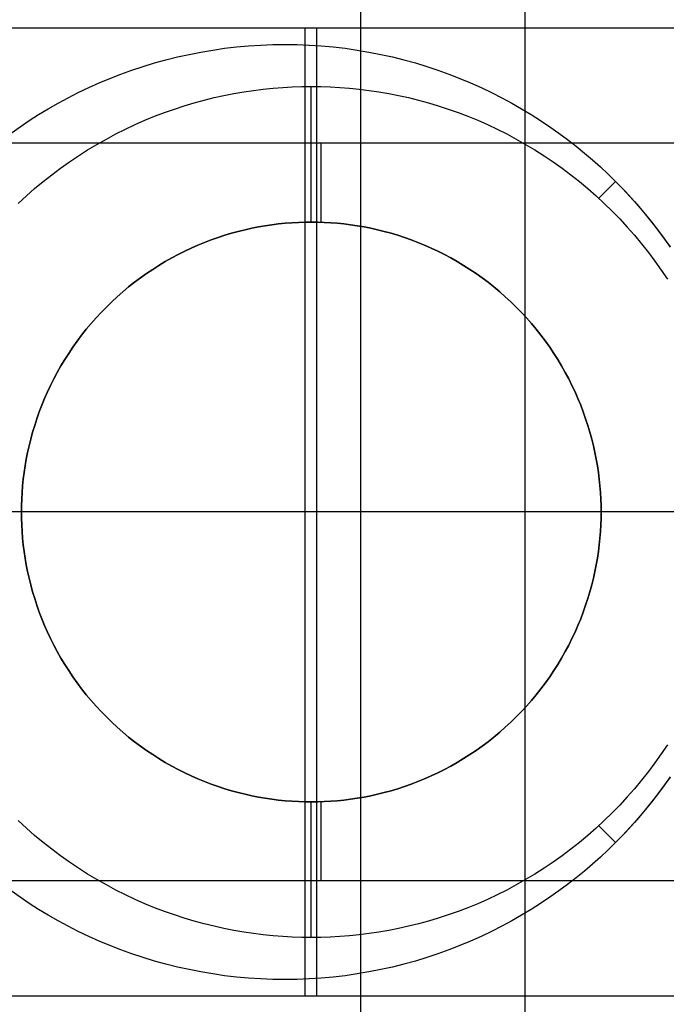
# Model space of a CAD drawing. Header units: millimetres. Extents: x -15 to 7, y 1 to 148.
# Tile 230 of 256: x -2.79 to -0.34, y 81.77 to 85.51. Entities that reach past the tile are written whole.
import ezdxf

# ---------------------------------------------------------------- set-up
doc = ezdxf.new("R2010")
doc.units = ezdxf.units.MM
doc.header["$MEASUREMENT"] = 0
doc.layers.add('Default', color=7, linetype='Continuous', true_color=0x000000)
doc.layers.add('Layer 01', color=7, linetype='Continuous', true_color=0x000000)

msp = doc.modelspace()

# ---------------------------------------------------------------- linework, layer by layer
at = {"layer": 'Default', "color": 7, "true_color": 0xffffff}
for points in [[(-1.4997, 113.8602), (-1.4997, 64.874)], [(-0.8747, 64.8576), (-0.8747, 113.8766)], [(-1.4997, 108.8312), (-1.4997, 61.875)], [(-1.4997, 107.6335), (-1.4997, 71.1007)]]:
    msp.add_lwpolyline(points, dxfattribs=at)
at = {"layer": 'Default', "color": 7, "true_color": 0xffffff, "extrusion": (0, 1, 0)}
msp.add_lwpolyline([(5.3497, -98.5126), (1.4997, -98.4118)], dxfattribs=at)
at = {"layer": 'Layer 01'}
for points in [[(0.2355, 85.4765), (-3.5692, 85.4765)], [(-0.3386, 85.4765), (-3.0832, 85.4765)], [(-1.7109, 85.4765), (-1.7109, 81.8037)], [(-1.6669, 85.4765), (-1.6669, 81.8037)], [(-2.8257, 85.0781), (-2.7916, 85.1021), (-2.7567, 85.1255), (-2.721, 85.1483), (-2.6845, 85.1703), (-2.6472, 85.1916), (-2.6092, 85.2121), (-2.5704, 85.2318), (-2.531, 85.2506), (-2.4909, 85.2685), (-2.4502, 85.2856), (-2.4088, 85.3016), (-2.3669, 85.3168), (-2.3244, 85.3309), (-2.2814, 85.344), (-2.238, 85.356), (-2.1941, 85.367), (-2.1498, 85.3768), (-2.1051, 85.3856), (-2.0601, 85.3932), (-2.0149, 85.3997), (-1.9694, 85.405), (-1.9238, 85.4091), (-1.878, 85.4121), (-1.8321, 85.4139), (-1.7862, 85.4145), (-1.7402, 85.4139), (-1.6944, 85.4121), (-1.6486, 85.4091), (-1.6029, 85.405), (-1.5575, 85.3997), (-1.5122, 85.3932), (-1.4672, 85.3856), (-1.4226, 85.3768), (-1.3783, 85.367), (-1.3344, 85.356), (-1.2909, 85.344), (-1.2479, 85.3309), (-1.2055, 85.3168), (-1.1635, 85.3016), (-1.1222, 85.2856), (-1.0814, 85.2685), (-1.0413, 85.2506), (-1.0019, 85.2318), (-0.9632, 85.2121), (-0.9252, 85.1916), (-0.8879, 85.1703), (-0.8514, 85.1483), (-0.8157, 85.1255), (-0.7807, 85.1021), (-0.7466, 85.0781), (-0.7134, 85.0534), (-0.6809, 85.0282), (-0.6493, 85.0024), (-0.6186, 84.9762), (-0.5887, 84.9495), (-0.5597, 84.9223), (-0.5315, 84.8948), (-0.504, 84.8666), (-0.4768, 84.8376), (-0.4501, 84.8077), (-0.4238, 84.777), (-0.3981, 84.7454), (-0.3728, 84.7129), (-0.3482, 84.6796), (-0.3241, 84.6455)], [(-2.8257, 85.0781), (-2.7916, 85.1021), (-2.7567, 85.1255), (-2.721, 85.1483), (-2.6845, 85.1703), (-2.6472, 85.1916), (-2.6092, 85.2121), (-2.5704, 85.2318), (-2.531, 85.2506), (-2.4909, 85.2685), (-2.4502, 85.2856), (-2.4088, 85.3016), (-2.3669, 85.3168), (-2.3244, 85.3309), (-2.2814, 85.344), (-2.238, 85.356), (-2.1941, 85.367), (-2.1498, 85.3768), (-2.1051, 85.3856), (-2.0601, 85.3932), (-2.0149, 85.3997), (-1.9694, 85.405), (-1.9238, 85.4091), (-1.878, 85.4121), (-1.8321, 85.4139), (-1.7862, 85.4145), (-1.7402, 85.4139), (-1.6944, 85.4121), (-1.6486, 85.4091), (-1.6029, 85.405), (-1.5575, 85.3997), (-1.5122, 85.3932), (-1.4672, 85.3856), (-1.4226, 85.3768), (-1.3783, 85.367), (-1.3344, 85.356), (-1.2909, 85.344), (-1.2479, 85.3309), (-1.2055, 85.3168), (-1.1635, 85.3016), (-1.1222, 85.2856), (-1.0814, 85.2685), (-1.0413, 85.2506), (-1.0019, 85.2318), (-0.9632, 85.2121), (-0.9252, 85.1916), (-0.8879, 85.1703), (-0.8514, 85.1483), (-0.8157, 85.1255), (-0.7807, 85.1021), (-0.7466, 85.0781), (-0.7134, 85.0534), (-0.6809, 85.0282), (-0.6493, 85.0024), (-0.6186, 84.9762), (-0.5887, 84.9495), (-0.5597, 84.9223), (-0.5315, 84.8948), (-0.4949, 84.8571), (-0.459, 84.8178), (-0.4239, 84.7771), (-0.3897, 84.7348), (-0.3565, 84.691), (-0.3243, 84.6458)], [(-2.8257, 85.0781), (-2.7916, 85.1021), (-2.7567, 85.1255), (-2.721, 85.1483), (-2.6845, 85.1703), (-2.6472, 85.1916), (-2.6092, 85.2121), (-2.5704, 85.2318), (-2.531, 85.2506), (-2.4909, 85.2685), (-2.4502, 85.2856), (-2.4088, 85.3016), (-2.3669, 85.3168), (-2.3244, 85.3309), (-2.2814, 85.344), (-2.238, 85.356), (-2.1941, 85.367), (-2.1498, 85.3768), (-2.1051, 85.3856), (-2.0601, 85.3932), (-2.0149, 85.3997), (-1.9694, 85.405), (-1.9238, 85.4091), (-1.878, 85.4121), (-1.8321, 85.4139), (-1.7862, 85.4145), (-1.7402, 85.4139), (-1.6944, 85.4121), (-1.6486, 85.4091), (-1.6029, 85.405), (-1.5575, 85.3997), (-1.5122, 85.3932), (-1.4672, 85.3856), (-1.4226, 85.3768), (-1.3783, 85.367), (-1.3344, 85.356), (-1.2909, 85.344), (-1.2479, 85.3309), (-1.2055, 85.3168), (-1.1635, 85.3016), (-1.1222, 85.2856), (-1.0814, 85.2685), (-1.0413, 85.2506), (-1.0019, 85.2318), (-0.9632, 85.2121), (-0.9252, 85.1916), (-0.8879, 85.1703), (-0.8514, 85.1483), (-0.8157, 85.1255), (-0.7807, 85.1021), (-0.7466, 85.0781), (-0.7134, 85.0534), (-0.6809, 85.0282), (-0.6493, 85.0024), (-0.6186, 84.9762), (-0.5887, 84.9495), (-0.5597, 84.9223), (-0.5315, 84.8948), (-0.504, 84.8666), (-0.4768, 84.8376), (-0.4501, 84.8077), (-0.4238, 84.777), (-0.3981, 84.7454), (-0.3728, 84.7129), (-0.3482, 84.6796), (-0.3241, 84.6455)], [(-2.7982, 84.8113), (-2.7675, 84.8396), (-2.7362, 84.8672), (-2.7041, 84.8939), (-2.6714, 84.9198), (-2.6381, 84.9447), (-2.6043, 84.9687), (-2.5699, 84.9918), (-2.5351, 85.014), (-2.4998, 85.0352), (-2.464, 85.0554), (-2.4279, 85.0747), (-2.3915, 85.0929), (-2.3548, 85.1102), (-2.3178, 85.1265), (-2.2807, 85.1417), (-2.2433, 85.156), (-2.2058, 85.1692), (-2.1682, 85.1815), (-2.1306, 85.1928), (-2.0929, 85.2031), (-2.0552, 85.2124), (-2.0176, 85.2207), (-1.98, 85.2281), (-1.9426, 85.2346), (-1.9053, 85.2402), (-1.8682, 85.2448), (-1.8313, 85.2486), (-1.7946, 85.2515), (-1.7582, 85.2535), (-1.722, 85.2547), (-1.6862, 85.2551), (-1.6503, 85.2547), (-1.6142, 85.2535), (-1.5777, 85.2515), (-1.5411, 85.2486), (-1.5041, 85.2448), (-1.467, 85.2402), (-1.4297, 85.2346), (-1.3923, 85.2281), (-1.3548, 85.2207), (-1.3171, 85.2124), (-1.2795, 85.2031), (-1.2418, 85.1928), (-1.2041, 85.1815), (-1.1665, 85.1692), (-1.1291, 85.156), (-1.0917, 85.1417), (-1.0545, 85.1265), (-1.0175, 85.1102), (-0.9808, 85.0929), (-0.9444, 85.0747), (-0.9083, 85.0554), (-0.8726, 85.0352), (-0.8373, 85.014), (-0.8024, 84.9918), (-0.7681, 84.9687), (-0.7342, 84.9447), (-0.7009, 84.9198), (-0.6682, 84.8939), (-0.6362, 84.8672), (-0.6048, 84.8396), (-0.5741, 84.8113), (-0.5442, 84.7821), (-0.515, 84.7521), (-0.4866, 84.7215), (-0.4591, 84.6901), (-0.4324, 84.658), (-0.4065, 84.6253), (-0.3816, 84.5921), (-0.3575, 84.5582), (-0.3344, 84.5238)], [(-1.6862, 84.7401), (-1.6862, 85.2551)], [(0.3516, 85.0401), (-3.6484, 85.0401)], [(0.3516, 85.0401), (-3.6484, 85.0401)], [(0.3516, 85.0401), (-3.6484, 85.0401)], [(-1.6484, 84.7394), (-1.6484, 85.0401)], [(-0.5953, 84.831), (-0.5315, 84.8948)], [(0.2355, 83.6401), (-3.5692, 83.6401)], [(-2.7862, 83.6401), (-3.3012, 83.6401)], [(-2.7862, 83.6401), (-3.2485, 83.6401)], [(-0.3386, 83.6401), (-3.0832, 83.6401)], [(-0.0712, 83.6401), (-0.5862, 83.6401)], [(0.3516, 83.6401), (-0.5862, 83.6401)], [(-0.3344, 82.7563), (-0.3575, 82.722), (-0.3816, 82.6881), (-0.4065, 82.6548), (-0.4324, 82.6222), (-0.4591, 82.5901), (-0.4866, 82.5587), (-0.515, 82.5281), (-0.5442, 82.4981), (-0.5741, 82.4689), (-0.6048, 82.4405), (-0.6362, 82.413), (-0.6682, 82.3863), (-0.7009, 82.3604), (-0.7342, 82.3355), (-0.7681, 82.3114), (-0.8024, 82.2883), (-0.8373, 82.2662), (-0.8726, 82.245), (-0.9083, 82.2248), (-0.9444, 82.2055), (-0.9808, 82.1873), (-1.0175, 82.17), (-1.0545, 82.1537), (-1.0917, 82.1385), (-1.1291, 82.1242), (-1.1665, 82.111), (-1.2041, 82.0987), (-1.2418, 82.0874), (-1.2795, 82.0771), (-1.3171, 82.0678), (-1.3548, 82.0595), (-1.3923, 82.052), (-1.4297, 82.0456), (-1.467, 82.04), (-1.5041, 82.0354), (-1.5411, 82.0316), (-1.5777, 82.0287), (-1.6142, 82.0267), (-1.6503, 82.0255), (-1.6862, 82.0251), (-1.722, 82.0255), (-1.7582, 82.0267), (-1.7946, 82.0287), (-1.8313, 82.0316), (-1.8682, 82.0354), (-1.9053, 82.04), (-1.9426, 82.0456), (-1.98, 82.052), (-2.0176, 82.0595), (-2.0552, 82.0678), (-2.0929, 82.0771), (-2.1306, 82.0874), (-2.1682, 82.0987), (-2.2058, 82.111), (-2.2433, 82.1242), (-2.2807, 82.1385), (-2.3178, 82.1537), (-2.3548, 82.17), (-2.3915, 82.1873), (-2.4279, 82.2055), (-2.464, 82.2248), (-2.4998, 82.245), (-2.5351, 82.2662), (-2.5699, 82.2883), (-2.6043, 82.3114), (-2.6381, 82.3355), (-2.6714, 82.3604), (-2.7041, 82.3863), (-2.7362, 82.413), (-2.7675, 82.4405), (-2.7982, 82.4689)], [(-0.3241, 82.6347), (-0.3482, 82.6006), (-0.3728, 82.5673), (-0.3981, 82.5348), (-0.4238, 82.5032), (-0.4501, 82.4725), (-0.4768, 82.4426), (-0.504, 82.4136), (-0.5315, 82.3854), (-0.5597, 82.3579), (-0.5887, 82.3307), (-0.6186, 82.304), (-0.6493, 82.2777), (-0.6809, 82.252), (-0.7134, 82.2268), (-0.7466, 82.2021), (-0.7807, 82.1781), (-0.8157, 82.1546), (-0.8514, 82.1319), (-0.8879, 82.1099), (-0.9252, 82.0886), (-0.9632, 82.0681), (-1.0019, 82.0484), (-1.0413, 82.0296), (-1.0814, 82.0117), (-1.1222, 81.9946), (-1.1635, 81.9785), (-1.2055, 81.9634), (-1.2479, 81.9493), (-1.2909, 81.9362), (-1.3344, 81.9242), (-1.3783, 81.9132), (-1.4226, 81.9034), (-1.4672, 81.8946), (-1.5122, 81.887), (-1.5575, 81.8805), (-1.6029, 81.8752), (-1.6486, 81.871), (-1.6944, 81.8681), (-1.7402, 81.8663), (-1.7862, 81.8657), (-1.8321, 81.8663), (-1.878, 81.8681), (-1.9238, 81.871), (-1.9694, 81.8752), (-2.0149, 81.8805), (-2.0601, 81.887), (-2.1051, 81.8946), (-2.1498, 81.9034), (-2.1941, 81.9132), (-2.238, 81.9242), (-2.2814, 81.9362), (-2.3244, 81.9493), (-2.3669, 81.9634), (-2.4088, 81.9785), (-2.4502, 81.9946), (-2.4909, 82.0117), (-2.531, 82.0296), (-2.5704, 82.0484), (-2.6092, 82.0681), (-2.6472, 82.0886), (-2.6845, 82.1099), (-2.721, 82.1319), (-2.7567, 82.1546), (-2.7916, 82.1781), (-2.8257, 82.2021)], [(-0.3241, 82.6347), (-0.3482, 82.6006), (-0.3728, 82.5673), (-0.3981, 82.5348), (-0.4238, 82.5032), (-0.4501, 82.4725), (-0.4768, 82.4426), (-0.504, 82.4136), (-0.5315, 82.3854), (-0.5597, 82.3579), (-0.5887, 82.3307), (-0.6186, 82.304), (-0.6493, 82.2777), (-0.6809, 82.252), (-0.7134, 82.2268), (-0.7466, 82.2021), (-0.7807, 82.1781), (-0.8157, 82.1546), (-0.8514, 82.1319), (-0.8879, 82.1099), (-0.9252, 82.0886), (-0.9632, 82.0681), (-1.0019, 82.0484), (-1.0413, 82.0296), (-1.0814, 82.0117), (-1.1222, 81.9946), (-1.1635, 81.9785), (-1.2055, 81.9634), (-1.2479, 81.9493), (-1.2909, 81.9362), (-1.3344, 81.9242), (-1.3783, 81.9132), (-1.4226, 81.9034), (-1.4672, 81.8946), (-1.5122, 81.887), (-1.5575, 81.8805), (-1.6029, 81.8752), (-1.6486, 81.871), (-1.6944, 81.8681), (-1.7402, 81.8663), (-1.7862, 81.8657), (-1.8321, 81.8663), (-1.878, 81.8681), (-1.9238, 81.871), (-1.9694, 81.8752), (-2.0149, 81.8805), (-2.0601, 81.887), (-2.1051, 81.8946), (-2.1498, 81.9034), (-2.1941, 81.9132), (-2.238, 81.9242), (-2.2814, 81.9362), (-2.3244, 81.9493), (-2.3669, 81.9634), (-2.4088, 81.9785), (-2.4502, 81.9946), (-2.4909, 82.0117), (-2.531, 82.0296), (-2.5704, 82.0484), (-2.6092, 82.0681), (-2.6472, 82.0886), (-2.6845, 82.1099), (-2.721, 82.1319), (-2.7567, 82.1546), (-2.7916, 82.1781), (-2.8257, 82.2021)], [(-0.3243, 82.6344), (-0.3565, 82.5891), (-0.3897, 82.5454), (-0.4239, 82.5031), (-0.459, 82.4623), (-0.4949, 82.4231), (-0.5315, 82.3854), (-0.5597, 82.3579), (-0.5887, 82.3307), (-0.6186, 82.304), (-0.6493, 82.2777), (-0.6809, 82.252), (-0.7134, 82.2268), (-0.7466, 82.2021), (-0.7807, 82.1781), (-0.8157, 82.1546), (-0.8514, 82.1319), (-0.8879, 82.1099), (-0.9252, 82.0886), (-0.9632, 82.0681), (-1.0019, 82.0484), (-1.0413, 82.0296), (-1.0814, 82.0117), (-1.1222, 81.9946), (-1.1635, 81.9785), (-1.2055, 81.9634), (-1.2479, 81.9493), (-1.2909, 81.9362), (-1.3344, 81.9242), (-1.3783, 81.9132), (-1.4226, 81.9034), (-1.4672, 81.8946), (-1.5122, 81.887), (-1.5575, 81.8805), (-1.6029, 81.8752), (-1.6486, 81.871), (-1.6944, 81.8681), (-1.7402, 81.8663), (-1.7862, 81.8657), (-1.8321, 81.8663), (-1.878, 81.8681), (-1.9238, 81.871), (-1.9694, 81.8752), (-2.0149, 81.8805), (-2.0601, 81.887), (-2.1051, 81.8946), (-2.1498, 81.9034), (-2.1941, 81.9132), (-2.238, 81.9242), (-2.2814, 81.9362), (-2.3244, 81.9493), (-2.3669, 81.9634), (-2.4088, 81.9785), (-2.4502, 81.9946), (-2.4909, 82.0117), (-2.531, 82.0296), (-2.5704, 82.0484), (-2.6092, 82.0681), (-2.6472, 82.0886), (-2.6845, 82.1099), (-2.721, 82.1319), (-2.7567, 82.1546), (-2.7916, 82.1781), (-2.8257, 82.2021)], [(-1.6862, 82.0251), (-1.6862, 82.5401)], [(-1.6484, 82.2401), (-1.6484, 82.5407)], [(-0.5315, 82.3854), (-0.5953, 82.4492)], [(0.3516, 82.2401), (-3.6484, 82.2401)], [(0.3516, 82.2401), (-3.6484, 82.2401)], [(0.3516, 82.2401), (-3.6484, 82.2401)], [(-3.5692, 81.8037), (0.2355, 81.8037)], [(-3.0832, 81.8037), (-0.3386, 81.8037)]]:
    msp.add_lwpolyline(points, dxfattribs=at)
at = {"layer": 'Layer 01', "extrusion": (1, 0, 0)}
for points in [[(85.4765, -18.0229), (85.4765, -17.7456)], [(85.0401, -29.3159), (85.0401, -21.838)], [(84.8948, -8.9756), (84.8948, -17.7336)], [(84.7401, -21.8159), (84.7401, -17.7336)], [(84.7401, -21.838), (84.7401, -21.8159)], [(84.7401, -29.3159), (84.7401, -21.838)], [(83.6401, -21.838), (83.6401, -21.8159)], [(83.6401, -29.3159), (83.6401, -21.838)], [(83.6401, -21.8159), (83.6401, -17.7336)], [(83.6401, -21.8159), (83.6401, -17.7336)], [(83.6401, -21.838), (83.6401, -21.8159)], [(83.6401, -29.3159), (83.6401, -21.838)], [(82.5401, -21.8159), (82.5401, -17.7336)], [(82.5401, -21.838), (82.5401, -21.8159)], [(82.5401, -29.3159), (82.5401, -21.838)], [(82.3854, -8.9756), (82.3854, -17.7336)], [(82.2401, -29.3159), (82.2401, -21.838)], [(81.8037, -18.0229), (81.8037, -17.7456)]]:
    msp.add_lwpolyline(points, dxfattribs=at)
at = {"layer": 'Layer 01'}
for points in [[(-2.7862, 83.6401), (-2.7859, 83.6645), (-2.7851, 83.6891), (-2.7837, 83.7139), (-2.7817, 83.7389), (-2.7792, 83.7641), (-2.776, 83.7894), (-2.7722, 83.8148), (-2.7678, 83.8403), (-2.7628, 83.8658), (-2.7571, 83.8914), (-2.7507, 83.9171), (-2.7437, 83.9428), (-2.736, 83.9684), (-2.7277, 83.994), (-2.7187, 84.0196), (-2.7089, 84.045), (-2.6985, 84.0703), (-2.6875, 84.0955), (-2.6757, 84.1205), (-2.6633, 84.1453), (-2.6502, 84.1699), (-2.6364, 84.1942), (-2.622, 84.2183), (-2.6069, 84.242), (-2.5911, 84.2654), (-2.5748, 84.2885), (-2.5578, 84.3112), (-2.5402, 84.3334), (-2.522, 84.3553), (-2.5032, 84.3766), (-2.4839, 84.3975), (-2.464, 84.4179), (-2.4436, 84.4378), (-2.4227, 84.4571), (-2.4013, 84.4759), (-2.3795, 84.4941), (-2.3572, 84.5117), (-2.3346, 84.5287), (-2.3115, 84.5451), (-2.2881, 84.5608), (-2.2644, 84.5759), (-2.2403, 84.5903), (-2.216, 84.6041), (-2.1914, 84.6172), (-2.1666, 84.6296), (-2.1416, 84.6414), (-2.1164, 84.6525), (-2.0911, 84.6629), (-2.0656, 84.6726), (-2.0401, 84.6816), (-2.0145, 84.69), (-1.9888, 84.6976), (-1.9632, 84.7046), (-1.9375, 84.711), (-1.9119, 84.7167), (-1.8863, 84.7217), (-1.8608, 84.7261), (-1.8354, 84.7299), (-1.8102, 84.7331), (-1.785, 84.7356), (-1.76, 84.7376), (-1.7352, 84.739), (-1.7106, 84.7398), (-1.6862, 84.7401), (-1.6618, 84.7398), (-1.6371, 84.739), (-1.6123, 84.7376), (-1.5873, 84.7356), (-1.5622, 84.7331), (-1.5369, 84.7299), (-1.5115, 84.7261), (-1.486, 84.7217), (-1.4604, 84.7167), (-1.4348, 84.711), (-1.4092, 84.7046), (-1.3835, 84.6976), (-1.3579, 84.69), (-1.3323, 84.6816), (-1.3067, 84.6726), (-1.2813, 84.6629), (-1.2559, 84.6525), (-1.2308, 84.6414), (-1.2058, 84.6296), (-1.181, 84.6172), (-1.1564, 84.6041), (-1.132, 84.5903), (-1.108, 84.5759), (-1.0842, 84.5608), (-1.0608, 84.5451), (-1.0378, 84.5287), (-1.0151, 84.5117), (-0.9928, 84.4941), (-0.971, 84.4759), (-0.9496, 84.4571), (-0.9288, 84.4378), (-0.9084, 84.4179), (-0.8885, 84.3975), (-0.8692, 84.3766), (-0.8504, 84.3553), (-0.8322, 84.3334), (-0.8146, 84.3112), (-0.7976, 84.2885), (-0.7812, 84.2654), (-0.7655, 84.242), (-0.7504, 84.2183), (-0.7359, 84.1942), (-0.7222, 84.1699), (-0.7091, 84.1453), (-0.6966, 84.1205), (-0.6849, 84.0955), (-0.6738, 84.0703), (-0.6634, 84.045), (-0.6537, 84.0196), (-0.6447, 83.994), (-0.6363, 83.9684), (-0.6286, 83.9428), (-0.6216, 83.9171), (-0.6153, 83.8914), (-0.6096, 83.8658), (-0.6045, 83.8403), (-0.6001, 83.8148), (-0.5963, 83.7894), (-0.5932, 83.7641), (-0.5906, 83.7389), (-0.5887, 83.7139), (-0.5873, 83.6891), (-0.5864, 83.6645), (-0.5862, 83.6401), (-0.5864, 83.6157), (-0.5873, 83.5911), (-0.5887, 83.5662), (-0.5906, 83.5413), (-0.5932, 83.5161), (-0.5963, 83.4908), (-0.6001, 83.4654), (-0.6045, 83.4399), (-0.6096, 83.4144), (-0.6153, 83.3887), (-0.6216, 83.3631), (-0.6286, 83.3374), (-0.6363, 83.3118), (-0.6447, 83.2862), (-0.6537, 83.2606), (-0.6634, 83.2352), (-0.6738, 83.2099), (-0.6849, 83.1847), (-0.6966, 83.1597), (-0.7091, 83.1349), (-0.7222, 83.1103), (-0.7359, 83.086), (-0.7504, 83.0619), (-0.7655, 83.0382), (-0.7812, 83.0148), (-0.7976, 82.9917), (-0.8146, 82.969), (-0.8322, 82.9468), (-0.8504, 82.9249), (-0.8692, 82.9036), (-0.8885, 82.8827), (-0.9084, 82.8623), (-0.9288, 82.8424), (-0.9496, 82.8231), (-0.971, 82.8043), (-0.9928, 82.7861), (-1.0151, 82.7685), (-1.0378, 82.7515), (-1.0608, 82.7351), (-1.0842, 82.7194), (-1.108, 82.7043), (-1.132, 82.6899), (-1.1564, 82.6761), (-1.181, 82.663), (-1.2058, 82.6505), (-1.2308, 82.6388), (-1.2559, 82.6277), (-1.2813, 82.6173), (-1.3067, 82.6076), (-1.3323, 82.5986), (-1.3579, 82.5902), (-1.3835, 82.5826), (-1.4092, 82.5755), (-1.4348, 82.5692), (-1.4604, 82.5635), (-1.486, 82.5585), (-1.5115, 82.554), (-1.5369, 82.5503), (-1.5622, 82.5471), (-1.5873, 82.5445), (-1.6123, 82.5426), (-1.6371, 82.5412), (-1.6618, 82.5404), (-1.6862, 82.5401), (-1.7106, 82.5404), (-1.7352, 82.5412), (-1.76, 82.5426), (-1.785, 82.5445), (-1.8102, 82.5471), (-1.8354, 82.5503), (-1.8608, 82.554), (-1.8863, 82.5585), (-1.9119, 82.5635), (-1.9375, 82.5692), (-1.9632, 82.5755), (-1.9888, 82.5826), (-2.0145, 82.5902), (-2.0401, 82.5986), (-2.0656, 82.6076), (-2.0911, 82.6173), (-2.1164, 82.6277), (-2.1416, 82.6388), (-2.1666, 82.6505), (-2.1914, 82.663), (-2.216, 82.6761), (-2.2403, 82.6899), (-2.2644, 82.7043), (-2.2881, 82.7194), (-2.3115, 82.7351), (-2.3346, 82.7515), (-2.3572, 82.7685), (-2.3795, 82.7861), (-2.4013, 82.8043), (-2.4227, 82.8231), (-2.4436, 82.8424), (-2.464, 82.8623), (-2.4839, 82.8827), (-2.5032, 82.9036), (-2.522, 82.9249), (-2.5402, 82.9468), (-2.5578, 82.969), (-2.5748, 82.9917), (-2.5911, 83.0148), (-2.6069, 83.0382), (-2.622, 83.0619), (-2.6364, 83.086), (-2.6502, 83.1103), (-2.6633, 83.1349), (-2.6757, 83.1597), (-2.6875, 83.1847), (-2.6985, 83.2099), (-2.7089, 83.2352), (-2.7187, 83.2606), (-2.7277, 83.2862), (-2.736, 83.3118), (-2.7437, 83.3374), (-2.7507, 83.3631), (-2.7571, 83.3887), (-2.7628, 83.4144), (-2.7678, 83.4399), (-2.7722, 83.4654), (-2.776, 83.4908), (-2.7792, 83.5161), (-2.7817, 83.5413), (-2.7837, 83.5662), (-2.7851, 83.5911), (-2.7859, 83.6157)], [(-2.7862, 83.6401), (-2.7859, 83.6157), (-2.7851, 83.5911), (-2.7837, 83.5662), (-2.7817, 83.5413), (-2.7792, 83.5161), (-2.776, 83.4908), (-2.7722, 83.4654), (-2.7678, 83.4399), (-2.7628, 83.4144), (-2.7571, 83.3887), (-2.7507, 83.3631), (-2.7437, 83.3374), (-2.736, 83.3118), (-2.7277, 83.2862), (-2.7187, 83.2606), (-2.7089, 83.2352), (-2.6985, 83.2099), (-2.6875, 83.1847), (-2.6757, 83.1597), (-2.6633, 83.1349), (-2.6502, 83.1103), (-2.6364, 83.086), (-2.622, 83.0619), (-2.6069, 83.0382), (-2.5911, 83.0148), (-2.5748, 82.9917), (-2.5578, 82.969), (-2.5402, 82.9468), (-2.522, 82.9249), (-2.5032, 82.9036), (-2.4839, 82.8827), (-2.464, 82.8623), (-2.4436, 82.8424), (-2.4227, 82.8231), (-2.4013, 82.8043), (-2.3795, 82.7861), (-2.3572, 82.7685), (-2.3346, 82.7515), (-2.3115, 82.7351), (-2.2881, 82.7194), (-2.2644, 82.7043), (-2.2403, 82.6899), (-2.216, 82.6761), (-2.1914, 82.663), (-2.1666, 82.6505), (-2.1416, 82.6388), (-2.1164, 82.6277), (-2.0911, 82.6173), (-2.0656, 82.6076), (-2.0401, 82.5986), (-2.0145, 82.5902), (-1.9888, 82.5826), (-1.9632, 82.5755), (-1.9375, 82.5692), (-1.9119, 82.5635), (-1.8863, 82.5585), (-1.8608, 82.554), (-1.8354, 82.5503), (-1.8102, 82.5471), (-1.785, 82.5445), (-1.76, 82.5426), (-1.7352, 82.5412), (-1.7106, 82.5404), (-1.6862, 82.5401), (-1.6618, 82.5404), (-1.6371, 82.5412), (-1.6123, 82.5426), (-1.5873, 82.5445), (-1.5622, 82.5471), (-1.5369, 82.5503), (-1.5115, 82.554), (-1.486, 82.5585), (-1.4604, 82.5635), (-1.4348, 82.5692), (-1.4092, 82.5755), (-1.3835, 82.5826), (-1.3579, 82.5902), (-1.3323, 82.5986), (-1.3067, 82.6076), (-1.2813, 82.6173), (-1.2559, 82.6277), (-1.2308, 82.6388), (-1.2058, 82.6505), (-1.181, 82.663), (-1.1564, 82.6761), (-1.132, 82.6899), (-1.108, 82.7043), (-1.0842, 82.7194), (-1.0608, 82.7351), (-1.0378, 82.7515), (-1.0151, 82.7685), (-0.9928, 82.7861), (-0.971, 82.8043), (-0.9496, 82.8231), (-0.9288, 82.8424), (-0.9084, 82.8623), (-0.8885, 82.8827), (-0.8692, 82.9036), (-0.8504, 82.9249), (-0.8322, 82.9468), (-0.8146, 82.969), (-0.7976, 82.9917), (-0.7812, 83.0148), (-0.7655, 83.0382), (-0.7504, 83.0619), (-0.7359, 83.086), (-0.7222, 83.1103), (-0.7091, 83.1349), (-0.6966, 83.1597), (-0.6849, 83.1847), (-0.6738, 83.2099), (-0.6634, 83.2352), (-0.6537, 83.2606), (-0.6447, 83.2862), (-0.6363, 83.3118), (-0.6286, 83.3374), (-0.6216, 83.3631), (-0.6153, 83.3887), (-0.6096, 83.4144), (-0.6045, 83.4399), (-0.6001, 83.4654), (-0.5963, 83.4908), (-0.5932, 83.5161), (-0.5906, 83.5413), (-0.5887, 83.5662), (-0.5873, 83.5911), (-0.5864, 83.6157), (-0.5862, 83.6401), (-0.5864, 83.6645), (-0.5873, 83.6891), (-0.5887, 83.7139), (-0.5906, 83.7389), (-0.5932, 83.7641), (-0.5963, 83.7894), (-0.6001, 83.8148), (-0.6045, 83.8403), (-0.6096, 83.8658), (-0.6153, 83.8914), (-0.6216, 83.9171), (-0.6286, 83.9428), (-0.6363, 83.9684), (-0.6447, 83.994), (-0.6537, 84.0196), (-0.6634, 84.045), (-0.6738, 84.0703), (-0.6849, 84.0955), (-0.6966, 84.1205), (-0.7091, 84.1453), (-0.7222, 84.1699), (-0.7359, 84.1942), (-0.7504, 84.2183), (-0.7655, 84.242), (-0.7812, 84.2654), (-0.7976, 84.2885), (-0.8146, 84.3112), (-0.8322, 84.3334), (-0.8504, 84.3553), (-0.8692, 84.3766), (-0.8885, 84.3975), (-0.9084, 84.4179), (-0.9288, 84.4378), (-0.9496, 84.4571), (-0.971, 84.4759), (-0.9928, 84.4941), (-1.0151, 84.5117), (-1.0378, 84.5287), (-1.0608, 84.5451), (-1.0842, 84.5608), (-1.108, 84.5759), (-1.132, 84.5903), (-1.1564, 84.6041), (-1.181, 84.6172), (-1.2058, 84.6296), (-1.2308, 84.6414), (-1.2559, 84.6525), (-1.2813, 84.6629), (-1.3067, 84.6726), (-1.3323, 84.6816), (-1.3579, 84.69), (-1.3835, 84.6976), (-1.4092, 84.7046), (-1.4348, 84.711), (-1.4604, 84.7167), (-1.486, 84.7217), (-1.5115, 84.7261), (-1.5369, 84.7299), (-1.5622, 84.7331), (-1.5873, 84.7356), (-1.6123, 84.7376), (-1.6371, 84.739), (-1.6618, 84.7398), (-1.6862, 84.7401), (-1.7106, 84.7398), (-1.7352, 84.739), (-1.76, 84.7376), (-1.785, 84.7356), (-1.8102, 84.7331), (-1.8354, 84.7299), (-1.8608, 84.7261), (-1.8863, 84.7217), (-1.9119, 84.7167), (-1.9375, 84.711), (-1.9632, 84.7046), (-1.9888, 84.6976), (-2.0145, 84.69), (-2.0401, 84.6816), (-2.0656, 84.6726), (-2.0911, 84.6629), (-2.1164, 84.6525), (-2.1416, 84.6414), (-2.1666, 84.6296), (-2.1914, 84.6172), (-2.216, 84.6041), (-2.2403, 84.5903), (-2.2644, 84.5759), (-2.2881, 84.5608), (-2.3115, 84.5451), (-2.3346, 84.5287), (-2.3572, 84.5117), (-2.3795, 84.4941), (-2.4013, 84.4759), (-2.4227, 84.4571), (-2.4436, 84.4378), (-2.464, 84.4179), (-2.4839, 84.3975), (-2.5032, 84.3766), (-2.522, 84.3553), (-2.5402, 84.3334), (-2.5578, 84.3112), (-2.5748, 84.2885), (-2.5911, 84.2654), (-2.6069, 84.242), (-2.622, 84.2183), (-2.6364, 84.1942), (-2.6502, 84.1699), (-2.6633, 84.1453), (-2.6757, 84.1205), (-2.6875, 84.0955), (-2.6985, 84.0703), (-2.7089, 84.045), (-2.7187, 84.0196), (-2.7277, 83.994), (-2.736, 83.9684), (-2.7437, 83.9428), (-2.7507, 83.9171), (-2.7571, 83.8914), (-2.7628, 83.8658), (-2.7678, 83.8403), (-2.7722, 83.8148), (-2.776, 83.7894), (-2.7792, 83.7641), (-2.7817, 83.7389), (-2.7837, 83.7139), (-2.7851, 83.6891), (-2.7859, 83.6645)], [(-2.7862, 83.6401), (-2.7859, 83.6157), (-2.7851, 83.5911), (-2.7837, 83.5662), (-2.7817, 83.5413), (-2.7792, 83.5161), (-2.776, 83.4908), (-2.7722, 83.4654), (-2.7678, 83.4399), (-2.7628, 83.4144), (-2.7571, 83.3887), (-2.7507, 83.3631), (-2.7437, 83.3374), (-2.736, 83.3118), (-2.7277, 83.2862), (-2.7187, 83.2606), (-2.7089, 83.2352), (-2.6985, 83.2099), (-2.6875, 83.1847), (-2.6757, 83.1597), (-2.6633, 83.1349), (-2.6502, 83.1103), (-2.6364, 83.086), (-2.622, 83.0619), (-2.6069, 83.0382), (-2.5911, 83.0148), (-2.5748, 82.9917), (-2.5578, 82.969), (-2.5402, 82.9468), (-2.522, 82.9249), (-2.5032, 82.9036), (-2.4839, 82.8827), (-2.464, 82.8623), (-2.4436, 82.8424), (-2.4227, 82.8231), (-2.4013, 82.8043), (-2.3795, 82.7861), (-2.3572, 82.7685), (-2.3346, 82.7515), (-2.3115, 82.7351), (-2.2881, 82.7194), (-2.2644, 82.7043), (-2.2403, 82.6899), (-2.216, 82.6761), (-2.1914, 82.663), (-2.1666, 82.6505), (-2.1416, 82.6388), (-2.1164, 82.6277), (-2.0911, 82.6173), (-2.0656, 82.6076), (-2.0401, 82.5986), (-2.0145, 82.5902), (-1.9888, 82.5826), (-1.9632, 82.5755), (-1.9375, 82.5692), (-1.9119, 82.5635), (-1.8863, 82.5585), (-1.8608, 82.554), (-1.8354, 82.5503), (-1.8102, 82.5471), (-1.785, 82.5445), (-1.76, 82.5426), (-1.7352, 82.5412), (-1.7106, 82.5404), (-1.6862, 82.5401), (-1.6618, 82.5404), (-1.6371, 82.5412), (-1.6123, 82.5426), (-1.5873, 82.5445), (-1.5622, 82.5471), (-1.5369, 82.5503), (-1.5115, 82.554), (-1.486, 82.5585), (-1.4604, 82.5635), (-1.4348, 82.5692), (-1.4092, 82.5755), (-1.3835, 82.5826), (-1.3579, 82.5902), (-1.3323, 82.5986), (-1.3067, 82.6076), (-1.2813, 82.6173), (-1.2559, 82.6277), (-1.2308, 82.6388), (-1.2058, 82.6505), (-1.181, 82.663), (-1.1564, 82.6761), (-1.132, 82.6899), (-1.108, 82.7043), (-1.0842, 82.7194), (-1.0608, 82.7351), (-1.0378, 82.7515), (-1.0151, 82.7685), (-0.9928, 82.7861), (-0.971, 82.8043), (-0.9496, 82.8231), (-0.9288, 82.8424), (-0.9084, 82.8623), (-0.8885, 82.8827), (-0.8692, 82.9036), (-0.8504, 82.9249), (-0.8322, 82.9468), (-0.8146, 82.969), (-0.7976, 82.9917), (-0.7812, 83.0148), (-0.7655, 83.0382), (-0.7504, 83.0619), (-0.7359, 83.086), (-0.7222, 83.1103), (-0.7091, 83.1349), (-0.6966, 83.1597), (-0.6849, 83.1847), (-0.6738, 83.2099), (-0.6634, 83.2352), (-0.6537, 83.2606), (-0.6447, 83.2862), (-0.6363, 83.3118), (-0.6286, 83.3374), (-0.6216, 83.3631), (-0.6153, 83.3887), (-0.6096, 83.4144), (-0.6045, 83.4399), (-0.6001, 83.4654), (-0.5963, 83.4908), (-0.5932, 83.5161), (-0.5906, 83.5413), (-0.5887, 83.5662), (-0.5873, 83.5911), (-0.5864, 83.6157), (-0.5862, 83.6401), (-0.5864, 83.6645), (-0.5873, 83.6891), (-0.5887, 83.7139), (-0.5906, 83.7389), (-0.5932, 83.7641), (-0.5963, 83.7894), (-0.6001, 83.8148), (-0.6045, 83.8403), (-0.6096, 83.8658), (-0.6153, 83.8914), (-0.6216, 83.9171), (-0.6286, 83.9428), (-0.6363, 83.9684), (-0.6447, 83.994), (-0.6537, 84.0196), (-0.6634, 84.045), (-0.6738, 84.0703), (-0.6849, 84.0955), (-0.6966, 84.1205), (-0.7091, 84.1453), (-0.7222, 84.1699), (-0.7359, 84.1942), (-0.7504, 84.2183), (-0.7655, 84.242), (-0.7812, 84.2654), (-0.7976, 84.2885), (-0.8146, 84.3112), (-0.8322, 84.3334), (-0.8504, 84.3553), (-0.8692, 84.3766), (-0.8885, 84.3975), (-0.9084, 84.4179), (-0.9288, 84.4378), (-0.9496, 84.4571), (-0.971, 84.4759), (-0.9928, 84.4941), (-1.0151, 84.5117), (-1.0378, 84.5287), (-1.0608, 84.5451), (-1.0842, 84.5608), (-1.108, 84.5759), (-1.132, 84.5903), (-1.1564, 84.6041), (-1.181, 84.6172), (-1.2058, 84.6296), (-1.2308, 84.6414), (-1.2559, 84.6525), (-1.2813, 84.6629), (-1.3067, 84.6726), (-1.3323, 84.6816), (-1.3579, 84.69), (-1.3835, 84.6976), (-1.4092, 84.7046), (-1.4348, 84.711), (-1.4604, 84.7167), (-1.486, 84.7217), (-1.5115, 84.7261), (-1.5369, 84.7299), (-1.5622, 84.7331), (-1.5873, 84.7356), (-1.6123, 84.7376), (-1.6371, 84.739), (-1.6618, 84.7398), (-1.6862, 84.7401), (-1.7106, 84.7398), (-1.7352, 84.739), (-1.76, 84.7376), (-1.785, 84.7356), (-1.8102, 84.7331), (-1.8354, 84.7299), (-1.8608, 84.7261), (-1.8863, 84.7217), (-1.9119, 84.7167), (-1.9375, 84.711), (-1.9632, 84.7046), (-1.9888, 84.6976), (-2.0145, 84.69), (-2.0401, 84.6816), (-2.0656, 84.6726), (-2.0911, 84.6629), (-2.1164, 84.6525), (-2.1416, 84.6414), (-2.1666, 84.6296), (-2.1914, 84.6172), (-2.216, 84.6041), (-2.2403, 84.5903), (-2.2644, 84.5759), (-2.2881, 84.5608), (-2.3115, 84.5451), (-2.3346, 84.5287), (-2.3572, 84.5117), (-2.3795, 84.4941), (-2.4013, 84.4759), (-2.4227, 84.4571), (-2.4436, 84.4378), (-2.464, 84.4179), (-2.4839, 84.3975), (-2.5032, 84.3766), (-2.522, 84.3553), (-2.5402, 84.3334), (-2.5578, 84.3112), (-2.5748, 84.2885), (-2.5911, 84.2654), (-2.6069, 84.242), (-2.622, 84.2183), (-2.6364, 84.1942), (-2.6502, 84.1699), (-2.6633, 84.1453), (-2.6757, 84.1205), (-2.6875, 84.0955), (-2.6985, 84.0703), (-2.7089, 84.045), (-2.7187, 84.0196), (-2.7277, 83.994), (-2.736, 83.9684), (-2.7437, 83.9428), (-2.7507, 83.9171), (-2.7571, 83.8914), (-2.7628, 83.8658), (-2.7678, 83.8403), (-2.7722, 83.8148), (-2.776, 83.7894), (-2.7792, 83.7641), (-2.7817, 83.7389), (-2.7837, 83.7139), (-2.7851, 83.6891), (-2.7859, 83.6645)], [(-2.7862, 83.6401), (-2.7859, 83.6645), (-2.7851, 83.6891), (-2.7837, 83.7139), (-2.7817, 83.7389), (-2.7792, 83.7641), (-2.776, 83.7894), (-2.7722, 83.8148), (-2.7678, 83.8403), (-2.7628, 83.8658), (-2.7571, 83.8914), (-2.7507, 83.9171), (-2.7437, 83.9428), (-2.736, 83.9684), (-2.7277, 83.994), (-2.7187, 84.0196), (-2.7089, 84.045), (-2.6985, 84.0703), (-2.6875, 84.0955), (-2.6757, 84.1205), (-2.6633, 84.1453), (-2.6502, 84.1699), (-2.6364, 84.1942), (-2.622, 84.2183), (-2.6069, 84.242), (-2.5911, 84.2654), (-2.5748, 84.2885), (-2.5578, 84.3112), (-2.5402, 84.3334), (-2.522, 84.3553), (-2.5032, 84.3766), (-2.4839, 84.3975), (-2.464, 84.4179), (-2.4436, 84.4378), (-2.4227, 84.4571), (-2.4013, 84.4759), (-2.3795, 84.4941), (-2.3572, 84.5117), (-2.3346, 84.5287), (-2.3115, 84.5451), (-2.2881, 84.5608), (-2.2644, 84.5759), (-2.2403, 84.5903), (-2.216, 84.6041), (-2.1914, 84.6172), (-2.1666, 84.6296), (-2.1416, 84.6414), (-2.1164, 84.6525), (-2.0911, 84.6629), (-2.0656, 84.6726), (-2.0401, 84.6816), (-2.0145, 84.69), (-1.9888, 84.6976), (-1.9632, 84.7046), (-1.9375, 84.711), (-1.9119, 84.7167), (-1.8863, 84.7217), (-1.8608, 84.7261), (-1.8354, 84.7299), (-1.8102, 84.7331), (-1.785, 84.7356), (-1.76, 84.7376), (-1.7352, 84.739), (-1.7106, 84.7398), (-1.6862, 84.7401), (-1.6618, 84.7398), (-1.6371, 84.739), (-1.6123, 84.7376), (-1.5873, 84.7356), (-1.5622, 84.7331), (-1.5369, 84.7299), (-1.5115, 84.7261), (-1.486, 84.7217), (-1.4604, 84.7167), (-1.4348, 84.711), (-1.4092, 84.7046), (-1.3835, 84.6976), (-1.3579, 84.69), (-1.3323, 84.6816), (-1.3067, 84.6726), (-1.2813, 84.6629), (-1.2559, 84.6525), (-1.2308, 84.6414), (-1.2058, 84.6296), (-1.181, 84.6172), (-1.1564, 84.6041), (-1.132, 84.5903), (-1.108, 84.5759), (-1.0842, 84.5608), (-1.0608, 84.5451), (-1.0378, 84.5287), (-1.0151, 84.5117), (-0.9928, 84.4941), (-0.971, 84.4759), (-0.9496, 84.4571), (-0.9288, 84.4378), (-0.9084, 84.4179), (-0.8885, 84.3975), (-0.8692, 84.3766), (-0.8504, 84.3553), (-0.8322, 84.3334), (-0.8146, 84.3112), (-0.7976, 84.2885), (-0.7812, 84.2654), (-0.7655, 84.242), (-0.7504, 84.2183), (-0.7359, 84.1942), (-0.7222, 84.1699), (-0.7091, 84.1453), (-0.6966, 84.1205), (-0.6849, 84.0955), (-0.6738, 84.0703), (-0.6634, 84.045), (-0.6537, 84.0196), (-0.6447, 83.994), (-0.6363, 83.9684), (-0.6286, 83.9428), (-0.6216, 83.9171), (-0.6153, 83.8914), (-0.6096, 83.8658), (-0.6045, 83.8403), (-0.6001, 83.8148), (-0.5963, 83.7894), (-0.5932, 83.7641), (-0.5906, 83.7389), (-0.5887, 83.7139), (-0.5873, 83.6891), (-0.5864, 83.6645), (-0.5862, 83.6401), (-0.5864, 83.6157), (-0.5873, 83.5911), (-0.5887, 83.5662), (-0.5906, 83.5413), (-0.5932, 83.5161), (-0.5963, 83.4908), (-0.6001, 83.4654), (-0.6045, 83.4399), (-0.6096, 83.4144), (-0.6153, 83.3887), (-0.6216, 83.3631), (-0.6286, 83.3374), (-0.6363, 83.3118), (-0.6447, 83.2862), (-0.6537, 83.2606), (-0.6634, 83.2352), (-0.6738, 83.2099), (-0.6849, 83.1847), (-0.6966, 83.1597), (-0.7091, 83.1349), (-0.7222, 83.1103), (-0.7359, 83.086), (-0.7504, 83.0619), (-0.7655, 83.0382), (-0.7812, 83.0148), (-0.7976, 82.9917), (-0.8146, 82.969), (-0.8322, 82.9468), (-0.8504, 82.9249), (-0.8692, 82.9036), (-0.8885, 82.8827), (-0.9084, 82.8623), (-0.9288, 82.8424), (-0.9496, 82.8231), (-0.971, 82.8043), (-0.9928, 82.7861), (-1.0151, 82.7685), (-1.0378, 82.7515), (-1.0608, 82.7351), (-1.0842, 82.7194), (-1.108, 82.7043), (-1.132, 82.6899), (-1.1564, 82.6761), (-1.181, 82.663), (-1.2058, 82.6505), (-1.2308, 82.6388), (-1.2559, 82.6277), (-1.2813, 82.6173), (-1.3067, 82.6076), (-1.3323, 82.5986), (-1.3579, 82.5902), (-1.3835, 82.5826), (-1.4092, 82.5755), (-1.4348, 82.5692), (-1.4604, 82.5635), (-1.486, 82.5585), (-1.5115, 82.554), (-1.5369, 82.5503), (-1.5622, 82.5471), (-1.5873, 82.5445), (-1.6123, 82.5426), (-1.6371, 82.5412), (-1.6618, 82.5404), (-1.6862, 82.5401), (-1.7106, 82.5404), (-1.7352, 82.5412), (-1.76, 82.5426), (-1.785, 82.5445), (-1.8102, 82.5471), (-1.8354, 82.5503), (-1.8608, 82.554), (-1.8863, 82.5585), (-1.9119, 82.5635), (-1.9375, 82.5692), (-1.9632, 82.5755), (-1.9888, 82.5826), (-2.0145, 82.5902), (-2.0401, 82.5986), (-2.0656, 82.6076), (-2.0911, 82.6173), (-2.1164, 82.6277), (-2.1416, 82.6388), (-2.1666, 82.6505), (-2.1914, 82.663), (-2.216, 82.6761), (-2.2403, 82.6899), (-2.2644, 82.7043), (-2.2881, 82.7194), (-2.3115, 82.7351), (-2.3346, 82.7515), (-2.3572, 82.7685), (-2.3795, 82.7861), (-2.4013, 82.8043), (-2.4227, 82.8231), (-2.4436, 82.8424), (-2.464, 82.8623), (-2.4839, 82.8827), (-2.5032, 82.9036), (-2.522, 82.9249), (-2.5402, 82.9468), (-2.5578, 82.969), (-2.5748, 82.9917), (-2.5911, 83.0148), (-2.6069, 83.0382), (-2.622, 83.0619), (-2.6364, 83.086), (-2.6502, 83.1103), (-2.6633, 83.1349), (-2.6757, 83.1597), (-2.6875, 83.1847), (-2.6985, 83.2099), (-2.7089, 83.2352), (-2.7187, 83.2606), (-2.7277, 83.2862), (-2.736, 83.3118), (-2.7437, 83.3374), (-2.7507, 83.3631), (-2.7571, 83.3887), (-2.7628, 83.4144), (-2.7678, 83.4399), (-2.7722, 83.4654), (-2.776, 83.4908), (-2.7792, 83.5161), (-2.7817, 83.5413), (-2.7837, 83.5662), (-2.7851, 83.5911), (-2.7859, 83.6157)], [(-2.7862, 83.6401), (-2.7859, 83.6157), (-2.7851, 83.5911), (-2.7837, 83.5662), (-2.7817, 83.5413), (-2.7792, 83.5161), (-2.776, 83.4908), (-2.7722, 83.4654), (-2.7678, 83.4399), (-2.7628, 83.4144), (-2.7571, 83.3887), (-2.7507, 83.3631), (-2.7437, 83.3374), (-2.736, 83.3118), (-2.7277, 83.2862), (-2.7187, 83.2606), (-2.7089, 83.2352), (-2.6985, 83.2099), (-2.6875, 83.1847), (-2.6757, 83.1597), (-2.6633, 83.1349), (-2.6502, 83.1103), (-2.6364, 83.086), (-2.622, 83.0619), (-2.6069, 83.0382), (-2.5911, 83.0148), (-2.5748, 82.9917), (-2.5578, 82.969), (-2.5402, 82.9468), (-2.522, 82.9249), (-2.5032, 82.9036), (-2.4839, 82.8827), (-2.464, 82.8623), (-2.4436, 82.8424), (-2.4227, 82.8231), (-2.4013, 82.8043), (-2.3795, 82.7861), (-2.3572, 82.7685), (-2.3346, 82.7515), (-2.3115, 82.7351), (-2.2881, 82.7194), (-2.2644, 82.7043), (-2.2403, 82.6899), (-2.216, 82.6761), (-2.1914, 82.663), (-2.1666, 82.6505), (-2.1416, 82.6388), (-2.1164, 82.6277), (-2.0911, 82.6173), (-2.0656, 82.6076), (-2.0401, 82.5986), (-2.0145, 82.5902), (-1.9888, 82.5826), (-1.9632, 82.5755), (-1.9375, 82.5692), (-1.9119, 82.5635), (-1.8863, 82.5585), (-1.8608, 82.554), (-1.8354, 82.5503), (-1.8102, 82.5471), (-1.785, 82.5445), (-1.76, 82.5426), (-1.7352, 82.5412), (-1.7106, 82.5404), (-1.6862, 82.5401), (-1.6618, 82.5404), (-1.6371, 82.5412), (-1.6123, 82.5426), (-1.5873, 82.5445), (-1.5622, 82.5471), (-1.5369, 82.5503), (-1.5115, 82.554), (-1.486, 82.5585), (-1.4604, 82.5635), (-1.4348, 82.5692), (-1.4092, 82.5755), (-1.3835, 82.5826), (-1.3579, 82.5902), (-1.3323, 82.5986), (-1.3067, 82.6076), (-1.2813, 82.6173), (-1.2559, 82.6277), (-1.2308, 82.6388), (-1.2058, 82.6505), (-1.181, 82.663), (-1.1564, 82.6761), (-1.132, 82.6899), (-1.108, 82.7043), (-1.0842, 82.7194), (-1.0608, 82.7351), (-1.0378, 82.7515), (-1.0151, 82.7685), (-0.9928, 82.7861), (-0.971, 82.8043), (-0.9496, 82.8231), (-0.9288, 82.8424), (-0.9084, 82.8623), (-0.8885, 82.8827), (-0.8692, 82.9036), (-0.8504, 82.9249), (-0.8322, 82.9468), (-0.8146, 82.969), (-0.7976, 82.9917), (-0.7812, 83.0148), (-0.7655, 83.0382), (-0.7504, 83.0619), (-0.7359, 83.086), (-0.7222, 83.1103), (-0.7091, 83.1349), (-0.6966, 83.1597), (-0.6849, 83.1847), (-0.6738, 83.2099), (-0.6634, 83.2352), (-0.6537, 83.2606), (-0.6447, 83.2862), (-0.6363, 83.3118), (-0.6286, 83.3374), (-0.6216, 83.3631), (-0.6153, 83.3887), (-0.6096, 83.4144), (-0.6045, 83.4399), (-0.6001, 83.4654), (-0.5963, 83.4908), (-0.5932, 83.5161), (-0.5906, 83.5413), (-0.5887, 83.5662), (-0.5873, 83.5911), (-0.5864, 83.6157), (-0.5862, 83.6401), (-0.5864, 83.6645), (-0.5873, 83.6891), (-0.5887, 83.7139), (-0.5906, 83.7389), (-0.5932, 83.7641), (-0.5963, 83.7894), (-0.6001, 83.8148), (-0.6045, 83.8403), (-0.6096, 83.8658), (-0.6153, 83.8914), (-0.6216, 83.9171), (-0.6286, 83.9428), (-0.6363, 83.9684), (-0.6447, 83.994), (-0.6537, 84.0196), (-0.6634, 84.045), (-0.6738, 84.0703), (-0.6849, 84.0955), (-0.6966, 84.1205), (-0.7091, 84.1453), (-0.7222, 84.1699), (-0.7359, 84.1942), (-0.7504, 84.2183), (-0.7655, 84.242), (-0.7812, 84.2654), (-0.7976, 84.2885), (-0.8146, 84.3112), (-0.8322, 84.3334), (-0.8504, 84.3553), (-0.8692, 84.3766), (-0.8885, 84.3975), (-0.9084, 84.4179), (-0.9288, 84.4378), (-0.9496, 84.4571), (-0.971, 84.4759), (-0.9928, 84.4941), (-1.0151, 84.5117), (-1.0378, 84.5287), (-1.0608, 84.5451), (-1.0842, 84.5608), (-1.108, 84.5759), (-1.132, 84.5903), (-1.1564, 84.6041), (-1.181, 84.6172), (-1.2058, 84.6296), (-1.2308, 84.6414), (-1.2559, 84.6525), (-1.2813, 84.6629), (-1.3067, 84.6726), (-1.3323, 84.6816), (-1.3579, 84.69), (-1.3835, 84.6976), (-1.4092, 84.7046), (-1.4348, 84.711), (-1.4604, 84.7167), (-1.486, 84.7217), (-1.5115, 84.7261), (-1.5369, 84.7299), (-1.5622, 84.7331), (-1.5873, 84.7356), (-1.6123, 84.7376), (-1.6371, 84.739), (-1.6618, 84.7398), (-1.6862, 84.7401), (-1.7106, 84.7398), (-1.7352, 84.739), (-1.76, 84.7376), (-1.785, 84.7356), (-1.8102, 84.7331), (-1.8354, 84.7299), (-1.8608, 84.7261), (-1.8863, 84.7217), (-1.9119, 84.7167), (-1.9375, 84.711), (-1.9632, 84.7046), (-1.9888, 84.6976), (-2.0145, 84.69), (-2.0401, 84.6816), (-2.0656, 84.6726), (-2.0911, 84.6629), (-2.1164, 84.6525), (-2.1416, 84.6414), (-2.1666, 84.6296), (-2.1914, 84.6172), (-2.216, 84.6041), (-2.2403, 84.5903), (-2.2644, 84.5759), (-2.2881, 84.5608), (-2.3115, 84.5451), (-2.3346, 84.5287), (-2.3572, 84.5117), (-2.3795, 84.4941), (-2.4013, 84.4759), (-2.4227, 84.4571), (-2.4436, 84.4378), (-2.464, 84.4179), (-2.4839, 84.3975), (-2.5032, 84.3766), (-2.522, 84.3553), (-2.5402, 84.3334), (-2.5578, 84.3112), (-2.5748, 84.2885), (-2.5911, 84.2654), (-2.6069, 84.242), (-2.622, 84.2183), (-2.6364, 84.1942), (-2.6502, 84.1699), (-2.6633, 84.1453), (-2.6757, 84.1205), (-2.6875, 84.0955), (-2.6985, 84.0703), (-2.7089, 84.045), (-2.7187, 84.0196), (-2.7277, 83.994), (-2.736, 83.9684), (-2.7437, 83.9428), (-2.7507, 83.9171), (-2.7571, 83.8914), (-2.7628, 83.8658), (-2.7678, 83.8403), (-2.7722, 83.8148), (-2.776, 83.7894), (-2.7792, 83.7641), (-2.7817, 83.7389), (-2.7837, 83.7139), (-2.7851, 83.6891), (-2.7859, 83.6645)]]:
    msp.add_lwpolyline(points, close=True, dxfattribs=at)

doc.saveas('drawing.dxf')
